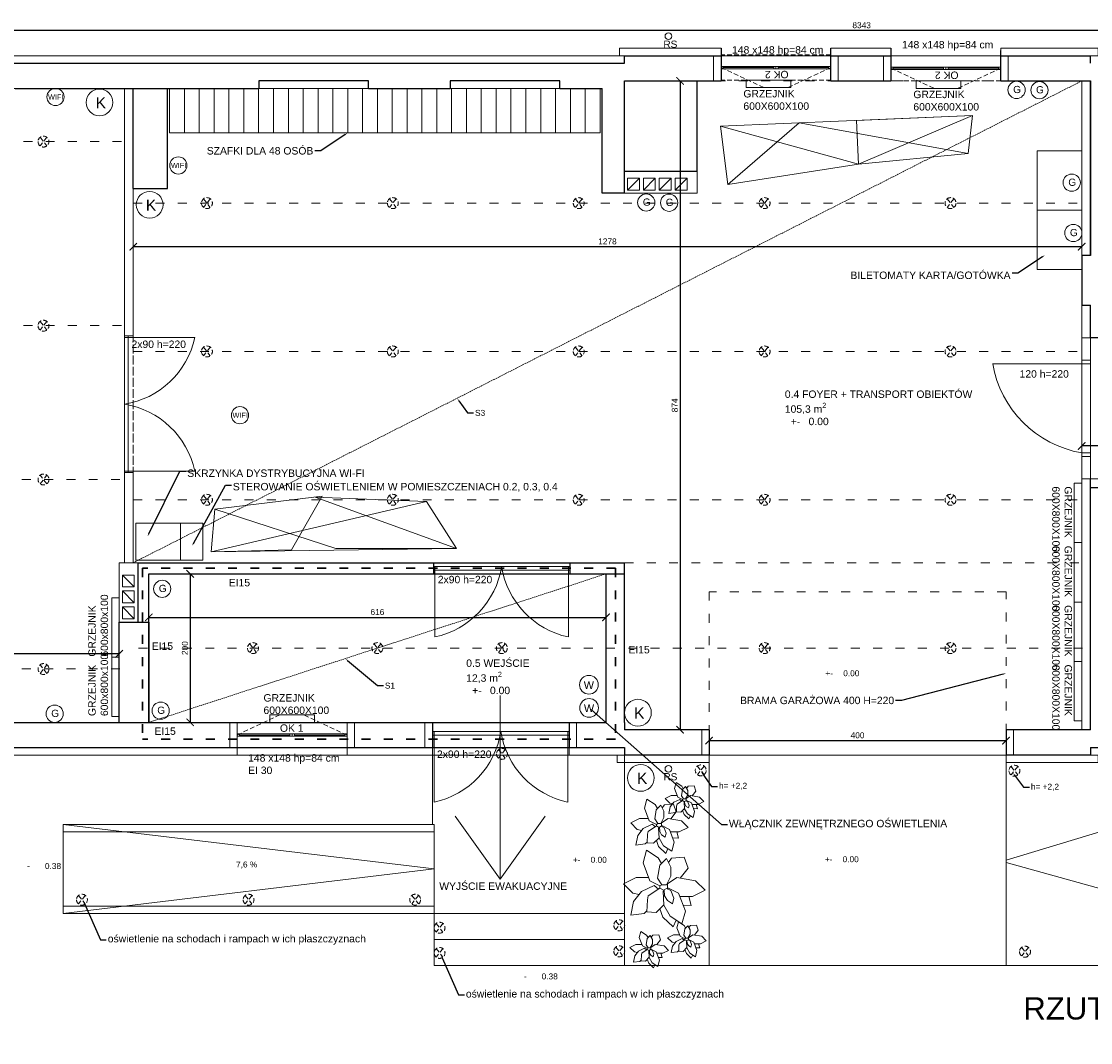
# Model space of a CAD drawing. Header units: centimetres. Extents: x -2458 to 12284, y -19336 to 2224.
# Tile 5 of 20: x 3578 to 5019, y -10316 to -8940. Entities that reach past the tile are written whole.
import ezdxf
from ezdxf import colors
from ezdxf.entities.mleader import LeaderData, LeaderLine
from ezdxf.math import Vec2, Vec3

# ---------------------------------------------------------------- set-up
doc = ezdxf.new("R2010")
doc.units = ezdxf.units.CM
doc.linetypes.add('DASHED2', pattern=[9.525, 6.35, -3.175])
doc.linetypes.add('GCAD_ISO03W100', pattern=[30, 12, -18])
for name, color, linetype, lineweight in [('100_KONSTRUKCYNE', 10, 'Continuous', 25), ('200_DZIAŁOWE', 50, 'Continuous', 15), ('300_DRZWI NOWE', 60, 'Continuous', 5), ('400_OKNA ISTNIEJĄCE', 130, 'Continuous', 5), ('401_OKNA NOWE', 150, 'Continuous', 5), ('500_WIDOK', 220, 'Continuous', 5), ('600_POWIERZCHNIE', 11, 'Continuous', 9), ('800_WYMIARY', 210, 'Continuous', 9), ('900_SUFITY PODWIESZONE', 40, 'Continuous', 9), ('901_LAMPY', 51, 'Continuous', 5), ('902_PPOZ', 121, 'Continuous', 30)]:
    doc.layers.add(name, color=color, linetype=linetype, lineweight=lineweight)
doc.styles.get("Standard").update_dxf_attribs({"font": 'arial.ttf'})
doc.dimstyles.new('Kasia', dxfattribs={"dimtxt": 8, "dimasz": 10, "dimexe": 1.25, "dimexo": 0.625, "dimgap": 3, "dimtad": 1, "dimtxsty": 'Standard', "dimblk": 'ARCHTICK', "dimcen": 2.5, "dimse1": 1, "dimse2": 1, "dimadec": 0, "dimazin": 0, "dimtfac": 1, "dimtmove": 0, "dimatfit": 3, "dimldrblk": 'ARCHTICK', "dimfxl": 1, "dimarcsym": 1})

# ---------------------------------------------------------------- blocks, each defined once
blk = doc.blocks.new('OKNO 148')
at = {"layer": '400_OKNA ISTNIEJĄCE', "linetype": 'DASHED2'}
for p, q in [((2587.8, 819.4), (2647.5, 847.4)), ((2587.8, 836.4), (2735.8, 836.4)), ((2587.8, 836.4), (2587.8, 802.4)), ((2735.8, 819.4), (2676, 847.4)), ((2735.8, 836.4), (2735.8, 802.4)), ((2587.8, 802.4), (2735.8, 802.4))]:
    blk.add_line(p, q, dxfattribs=at)
at = {"layer": '400_OKNA ISTNIEJĄCE'}
for p, q in [((2735.8, 820.9), (2587.8, 820.9)), ((2587.8, 817.9), (2735.8, 817.9)), ((2587.8, 817.9), (2587.8, 814.9)), ((2590.8, 820.9), (2590.8, 817.9)), ((2590.8, 819.4), (2658.8, 819.4)), ((2658.8, 820.9), (2658.8, 817.9)), ((2661.8, 820.9), (2661.8, 817.9)), ((2664.8, 820.9), (2664.8, 817.9)), ((2664.8, 819.4), (2732.8, 819.4)), ((2732.8, 820.9), (2732.8, 817.9)), ((2735.8, 814.9), (2735.8, 817.9))]:
    blk.add_line(p, q, dxfattribs=at)
at = {"layer": '400_OKNA ISTNIEJĄCE', "insert": (2645.4, 833.7), "char_height": 10, "width": 232.929, "attachment_point": 1}
blk.add_mtext('OK 1', dxfattribs=at)
blk = doc.blocks.new('wyjście ewakuacyjne')
at = {"layer": '200_DZIAŁOWE'}
for q in [(3304.9, -10231.2), (3426.1, -10231.2)]:
    blk.add_line((3365.5, -10316.1), q, dxfattribs=at)
blk.add_lwpolyline([(3365.5, -10068.8), (3365.5, -10316.1), (3365.5, -10316.1)], dxfattribs=at)
at = {"layer": '200_DZIAŁOWE', "insert": (3283.5, -10320.6), "char_height": 10, "width": 232.929, "attachment_point": 1}
blk.add_mtext('WYJŚCIE EWAKUACYJNE', dxfattribs=at)
blk = doc.blocks.new('szafka 10')
at = {"layer": '500_WIDOK'}
for p, q in [((3794.8, -9030.4), (3794.8, -9090.4)), ((3814.8, -9030.4), (3814.8, -9090.4)), ((3834.8, -9030.4), (3834.8, -9090.4)), ((3854.8, -9030.4), (3854.8, -9090.4)), ((3874.8, -9030.4), (3874.8, -9090.4))]:
    blk.add_line(p, q, dxfattribs=at)
blk.add_lwpolyline([(3774.8, -9030.4), (3774.8, -9090.4), (3894.8, -9090.4), (3894.8, -9030.4), (3774.8, -9030.4)], dxfattribs=at)
blk = doc.blocks.new('szafka 8')
at = {"layer": '500_WIDOK'}
for p, q in [((4037.9, -9143.2), (3937.9, -9143.2)), ((3937.9, -9143.2), (3937.9, -9203.2)), ((3957.9, -9143.2), (3957.9, -9203.2)), ((3977.9, -9143.2), (3977.9, -9203.2)), ((3997.9, -9143.2), (3997.9, -9203.2)), ((4017.9, -9143.2), (4017.9, -9203.2)), ((4037.9, -9203.2), (4037.9, -9143.2)), ((3937.9, -9203.2), (4037.9, -9203.2))]:
    blk.add_line(p, q, dxfattribs=at)
blk = doc.blocks.new('okno nowe 148')
at = {"layer": '401_OKNA NOWE', "linetype": 'DASHED2'}
for p, q in [((5305.8, -8865.9), (5157.8, -8865.9)), ((5157.8, -8899.9), (5157.8, -8865.9)), ((5305.8, -8899.9), (5305.8, -8865.9)), ((5157.8, -8882.9), (5217.6, -8910.8)), ((5305.8, -8882.9), (5246, -8910.8)), ((5305.8, -8899.9), (5157.8, -8899.9))]:
    blk.add_line(p, q, dxfattribs=at)
at = {"layer": '401_OKNA NOWE'}
for p, q in [((5157.8, -8878.4), (5157.8, -8881.4)), ((5305.8, -8881.4), (5157.8, -8881.4)), ((5157.8, -8884.4), (5305.8, -8884.4)), ((5160.8, -8884.4), (5160.8, -8881.4)), ((5228.8, -8882.9), (5160.8, -8882.9)), ((5228.8, -8884.4), (5228.8, -8881.4)), ((5231.8, -8884.4), (5231.8, -8881.4)), ((5234.8, -8884.4), (5234.8, -8881.4)), ((5302.8, -8882.9), (5234.8, -8882.9)), ((5302.8, -8884.4), (5302.8, -8881.4)), ((5305.8, -8881.4), (5305.8, -8878.4))]:
    blk.add_line(p, q, dxfattribs=at)
at = {"layer": '401_OKNA NOWE', "insert": (5248.8, -8887.1), "char_height": 10, "width": 232.929, "attachment_point": 7, "rotation": 180}
blk.add_mtext('OK 2', dxfattribs=at)
blk = doc.blocks.new('_ArchTick')
at = {"color": 0, "linetype": 'ByBlock', "transparency": 16777216, "const_width": 0.15}
blk.add_lwpolyline([(-0.5, -0.5), (0.5, 0.5)], dxfattribs=at)
blk = doc.blocks.new('*D60')
at = {"layer": '800_WYMIARY', "color": 0, "lineweight": -2}
blk.add_line((6351.8, -9512.1), (5006.8, -9512.1), dxfattribs=at)
at = {"layer": '800_WYMIARY', "color": 0, "lineweight": -2, "xscale": 10, "yscale": 10, "zscale": 10, "rotation": 180}
blk.add_blockref('_ArchTick', (5006.8, -9512.1), dxfattribs=at)
at = {"layer": '800_WYMIARY', "color": 0, "lineweight": -2, "xscale": 10, "yscale": 10, "zscale": 10}
blk.add_blockref('_ArchTick', (6351.8, -9512.1), dxfattribs=at)
at = {"layer": '800_WYMIARY', "color": 0, "insert": (5679.3, -9505), "char_height": 8, "attachment_point": 5}
blk.add_mtext('1345', dxfattribs=at)
blk = doc.blocks.new('*D62')
at = {"layer": '800_WYMIARY', "color": 0, "lineweight": -2}
blk.add_line((3805.5, -9684.4), (3805.5, -9884.4), dxfattribs=at)
at = {"layer": '800_WYMIARY', "color": 0, "lineweight": -2, "xscale": 10, "yscale": 10, "zscale": 10}
for p, rotation in [((3805.5, -9684.4), 90), ((3805.5, -9884.4), 270)]:
    blk.add_blockref('_ArchTick', p, dxfattribs=dict(at, rotation=rotation))
at = {"layer": '800_WYMIARY', "color": 0, "insert": (3798.4, -9784.4), "char_height": 8, "attachment_point": 5, "rotation": 90}
blk.add_mtext('200', dxfattribs=at)
blk = doc.blocks.new('kamera')
at = {"layer": '500_WIDOK'}
blk.add_circle((8055.2, -9517.4), 18, dxfattribs=at)
at = {"layer": '500_WIDOK', "insert": (8050, -9510.4), "char_height": 15, "width": 232.929, "attachment_point": 1}
blk.add_mtext('K', dxfattribs=at)
blk = doc.blocks.new('drzwi 180')
at = {"layer": '300_DRZWI NOWE'}
for p, q in [((1455.4, -9081.9), (1455.4, -9176.9)), ((1635.4, -9081.9), (1635.4, -9176.9))]:
    blk.add_line(p, q, dxfattribs=at)
blk.add_lwpolyline([(1637.4, -9171.9), (1453.4, -9171.9), (1453.4, -9176.9), (1455.4, -9176.9), (1455.4, -9171.9), (1455.4, -9176.9), (1637.4, -9176.9), (1637.4, -9171.9), (1635.4, -9171.9), (1635.4, -9176.9)], dxfattribs=at)
for centre, start, end in [((1431.1, -9195), 9.0136, 77.8901), ((1659.6, -9195), 102.1099, 170.9864)]:
    blk.add_arc(centre, 115.7, start, end, dxfattribs=at)
blk = doc.blocks.new('k1')
at = {"layer": '200_DZIAŁOWE'}
blk.add_line((7814.8, -9228.4), (7830.8, -9244.4), dxfattribs=at)
blk.add_lwpolyline([(7814.8, -9228.4), (7814.8, -9244.4), (7830.8, -9244.4), (7830.8, -9228.4), (7814.8, -9228.4)], dxfattribs=at)
blk = doc.blocks.new('grzejnik 600x600x100')
at = {"layer": '500_WIDOK'}
blk.add_lwpolyline([(5341.8, -9108), (5341.8, -9118), (5401.8, -9118), (5401.8, -9108), (5341.8, -9108)], dxfattribs=at)
at = {"layer": '500_WIDOK', "insert": (5333.2, -9080), "char_height": 10, "width": 42.029, "attachment_point": 1}
blk.add_mtext('GRZEJNIK 600X600X100', dxfattribs=at)
blk = doc.blocks.new('gniazdo')
at = {"layer": '500_WIDOK'}
blk.add_circle((8039.5, -9399.9), 11.6, dxfattribs=at)
at = {"layer": '500_WIDOK', "insert": (8034.9, -9394.5), "char_height": 9.69, "width": 150.523, "attachment_point": 1}
blk.add_mtext('G', dxfattribs=at)
blk = doc.blocks.new('oświetlenie')
at = {"layer": '901_LAMPY', "linetype": 'DASHED2'}
for p, q in [((8105, -9394.1), (8096, -9405.7)), ((8096, -9394.1), (8105, -9405.7))]:
    blk.add_line(p, q, dxfattribs=at)
blk.add_circle((8100.5, -9399.9), 7.36, dxfattribs=at)
blk = doc.blocks.new('*D336')
at = {"layer": '800_WYMIARY', "color": 0, "lineweight": -2}
blk.add_line((3749.8, -9743), (4365.8, -9743), dxfattribs=at)
at = {"layer": '800_WYMIARY', "color": 0, "lineweight": -2, "xscale": 10, "yscale": 10, "zscale": 10, "rotation": 180}
blk.add_blockref('_ArchTick', (3749.8, -9743), dxfattribs=at)
at = {"layer": '800_WYMIARY', "color": 0, "lineweight": -2, "xscale": 10, "yscale": 10, "zscale": 10}
blk.add_blockref('_ArchTick', (4365.8, -9743), dxfattribs=at)
at = {"layer": '800_WYMIARY', "color": 0, "insert": (4057.8, -9735.9), "char_height": 8, "attachment_point": 5}
blk.add_mtext('616', dxfattribs=at)
blk = doc.blocks.new('*D387')
at = {"layer": '800_WYMIARY', "color": 0, "lineweight": -2}
blk.add_line((8881.8, -8952.5), (538.8, -8952.5), dxfattribs=at)
at = {"layer": '800_WYMIARY', "color": 0, "lineweight": -2, "xscale": 10, "yscale": 10, "zscale": 10, "rotation": 180}
blk.add_blockref('_ArchTick', (538.8, -8952.5), dxfattribs=at)
at = {"layer": '800_WYMIARY', "color": 0, "lineweight": -2, "xscale": 10, "yscale": 10, "zscale": 10}
blk.add_blockref('_ArchTick', (8881.8, -8952.5), dxfattribs=at)
at = {"layer": '800_WYMIARY', "color": 0, "insert": (4710.3, -8945.4), "char_height": 8, "attachment_point": 5}
blk.add_mtext('8343', dxfattribs=at)
blk = doc.blocks.new('*D395')
at = {"layer": '800_WYMIARY', "color": 0, "lineweight": -2}
blk.add_line((5006.8, -9243.7), (3728.8, -9243.7), dxfattribs=at)
at = {"layer": '800_WYMIARY', "color": 0, "lineweight": -2, "xscale": 10, "yscale": 10, "zscale": 10, "rotation": 180}
blk.add_blockref('_ArchTick', (3728.8, -9243.7), dxfattribs=at)
at = {"layer": '800_WYMIARY', "color": 0, "lineweight": -2, "xscale": 10, "yscale": 10, "zscale": 10}
blk.add_blockref('_ArchTick', (5006.8, -9243.7), dxfattribs=at)
at = {"layer": '800_WYMIARY', "color": 0, "insert": (4367.8, -9236.6), "char_height": 8, "attachment_point": 5}
blk.add_mtext('1278', dxfattribs=at)
blk = doc.blocks.new('*D399')
at = {"layer": '800_WYMIARY', "color": 0, "lineweight": -2}
blk.add_line((3709.8, -9792), (2484.8, -9792), dxfattribs=at)
at = {"layer": '800_WYMIARY', "color": 0, "lineweight": -2, "xscale": 10, "yscale": 10, "zscale": 10, "rotation": 180}
blk.add_blockref('_ArchTick', (2484.8, -9792), dxfattribs=at)
at = {"layer": '800_WYMIARY', "color": 0, "lineweight": -2, "xscale": 10, "yscale": 10, "zscale": 10}
blk.add_blockref('_ArchTick', (3709.8, -9792), dxfattribs=at)
at = {"layer": '800_WYMIARY', "color": 0, "insert": (3097.3, -9784.9), "char_height": 8, "attachment_point": 5}
blk.add_mtext('1225', dxfattribs=at)
blk = doc.blocks.new('RS')
at = {"layer": '500_WIDOK'}
blk.add_circle((554.4, -9936.9), 4.5, dxfattribs=at)
at = {"layer": '500_WIDOK', "insert": (547.7, -9942.8), "char_height": 9.69, "width": 150.523, "attachment_point": 1}
blk.add_mtext('RS', dxfattribs=at)
blk = doc.blocks.new('RURY S')
at = {"layer": '200_DZIAŁOWE'}
blk.add_blockref('RS', (3895.5, -10), dxfattribs=at)
blk = doc.blocks.new('grzejnik 600x600x100 2')
at = {"layer": '500_WIDOK'}
blk.add_lwpolyline([(8062.5, -8915.4), (8062.5, -8925.4), (8122.5, -8925.4), (8122.5, -8915.4), (8062.5, -8915.4)], dxfattribs=at)
at = {"layer": '500_WIDOK', "insert": (8058.6, -8928.6), "char_height": 10, "width": 42.029, "attachment_point": 1}
blk.add_mtext('GRZEJNIK 600X600X100', dxfattribs=at)
blk = doc.blocks.new('*D555')
at = {"layer": '800_WYMIARY', "color": 0, "lineweight": -2}
blk.add_line((4465.7, -9020.4), (4465.7, -9894.4), dxfattribs=at)
at = {"layer": '800_WYMIARY', "color": 0, "lineweight": -2, "xscale": 10, "yscale": 10, "zscale": 10}
for p, rotation in [((4465.7, -9020.4), 90), ((4465.7, -9894.4), 270)]:
    blk.add_blockref('_ArchTick', p, dxfattribs=dict(at, rotation=rotation))
at = {"layer": '800_WYMIARY', "color": 0, "insert": (4458.6, -9457.4), "char_height": 8, "attachment_point": 5, "rotation": 90}
blk.add_mtext('874', dxfattribs=at)
blk = doc.blocks.new('*D556')
at = {"layer": '800_WYMIARY', "color": 0, "lineweight": -2}
blk.add_line((4504.8, -9909), (4904.8, -9909), dxfattribs=at)
at = {"layer": '800_WYMIARY', "color": 0, "lineweight": -2, "xscale": 10, "yscale": 10, "zscale": 10, "rotation": 180}
blk.add_blockref('_ArchTick', (4504.8, -9909), dxfattribs=at)
at = {"layer": '800_WYMIARY', "color": 0, "lineweight": -2, "xscale": 10, "yscale": 10, "zscale": 10}
blk.add_blockref('_ArchTick', (4904.8, -9909), dxfattribs=at)
at = {"layer": '800_WYMIARY', "color": 0, "insert": (4704.8, -9901.9), "char_height": 8, "attachment_point": 5}
blk.add_mtext('400', dxfattribs=at)
blk = doc.blocks.new('grzejnik 600x800x100 2')
at = {"layer": '500_WIDOK'}
blk.add_lwpolyline([(4844.7, -9504.3), (4844.7, -9514.3), (4924.7, -9514.3), (4924.7, -9504.3), (4844.7, -9504.3)], dxfattribs=at)
at = {"layer": '500_WIDOK', "insert": (4848.9, -9517.4), "char_height": 10, "width": 42.029, "attachment_point": 1}
blk.add_mtext('GRZEJNIK 600X800X100', dxfattribs=at)
blk = doc.blocks.new('plant')
at = {"linetype": 'Continuous'}
for p, q in [((4411, -9983.49), (4413.2, -9975.28)), ((4413.2, -9975.28), (4420.68, -9980.22)), ((4420.68, -9980.22), (4422.71, -9983.73)), ((4421.61, -9984.82), (4425.82, -9980.62)), ((4425.82, -9980.62), (4428.62, -9986.23)), ((4427.11, -9983.21), (4429.05, -9980.34)), ((4429.05, -9980.34), (4437.13, -9979.86)), ((4437.13, -9979.86), (4439.71, -9986.84)), ((4415.28, -9994.91), (4411, -9983.49)), ((4420.21, -9993.24), (4421.61, -9984.82)), ((4428.62, -9986.23), (4428.62, -9991.84)), ((4439.71, -9986.84), (4434.71, -9993.17)), ((4398.44, -9996.84), (4406.46, -9992.83)), ((4406.46, -9992.83), (4414.47, -9992.83)), ((4414.47, -9992.83), (4414.51, -9992.85)), ((4423.01, -9997.45), (4420.21, -9993.24)), ((4428.62, -9991.84), (4425.82, -9997.45)), ((4426.5, -9996.84), (4432.51, -9992.83)), ((4432.51, -9992.83), (4444.53, -9994.83)), ((4434.71, -9993.17), (4434.67, -9993.19)), ((4404.45, -10002.85), (4398.44, -9996.84)), ((4409.88, -10001.8), (4417.98, -9997.98)), ((4414.28, -10004.51), (4421.75, -9999.57)), ((4421.75, -9998.11), (4415.28, -9994.91)), ((4417.98, -9997.98), (4420.81, -10000.2)), ((4422.98, -9997.4), (4421.75, -9998.11)), ((4421.75, -9998.11), (4421.75, -9999.57)), ((4421.75, -9999.57), (4424.49, -10001.15)), ((4425.82, -9997.45), (4423.01, -9997.45)), ((4423.76, -10001.58), (4424.55, -10001.12)), ((4424.52, -10000.64), (4426.01, -9999.78)), ((4424.75, -10004.48), (4424.52, -10000.64)), ((4426.01, -9999.78), (4428.79, -10001.16)), ((4426.47, -10000.01), (4427.23, -9999.57)), ((4426.5, -10000), (4426.5, -9996.84)), ((4427.23, -9999.57), (4433.7, -10002.78)), ((4450.54, -10000.84), (4442.52, -10004.85)), ((4444.53, -9994.83), (4450.54, -10000.84)), ((4408.52, -10003.53), (4404.45, -10002.85)), ((4404.93, -10008.1), (4409.88, -10001.8)), ((4413.4, -10014.75), (4413.74, -10007.05)), ((4413.74, -10007.05), (4414.28, -10004.51)), ((4424.3, -10010.52), (4423.76, -10001.58)), ((4426.47, -10007.46), (4424.75, -10004.48)), ((4429.68, -10009.57), (4426.47, -10007.46)), ((4428.79, -10001.16), (4430.62, -10006.05)), ((4430.62, -10006.05), (4429.68, -10009.57)), ((4433.7, -10002.78), (4437.98, -10014.19)), ((4434.51, -10004.85), (4434.48, -10004.84)), ((4442.52, -10004.85), (4434.51, -10004.85)), ((4440.13, -10004.85), (4441.69, -10010.65)), ((4403.12, -10016.88), (4404.93, -10008.1)), ((4413.42, -10014.17), (4411.56, -10015.87)), ((4419.25, -10015.23), (4413.4, -10014.75)), ((4424.28, -10010.2), (4419.25, -10015.23)), ((4423.68, -10018.18), (4421.74, -10012.74)), ((4428.3, -10017.46), (4424.3, -10010.52)), ((4437.98, -10014.19), (4435.78, -10022.4)), ((4441.69, -10010.65), (4436.54, -10010.35)), ((4411.56, -10015.87), (4403.12, -10016.88)), ((4430.15, -10024.38), (4423.68, -10018.18)), ((4435.78, -10022.4), (4428.3, -10017.46)), ((4432.21, -10020.04), (4430.15, -10024.38))]:
    blk.add_line(p, q, dxfattribs=at)
blk = doc.blocks.new('włącznik')
at = {"layer": '500_WIDOK'}
blk.add_circle((7992.9, -9401), 12.6, dxfattribs=at)
at = {"layer": '500_WIDOK', "insert": (7985.9, -9396.2), "char_height": 10.5, "width": 163.633, "attachment_point": 1}
blk.add_mtext('W', dxfattribs=at)
blk = doc.blocks.new('120')
at = {"layer": '300_DRZWI NOWE'}
for p, q in [((9109.9, -9272.3), (9109.9, -9152.3)), ((8984.9, -9272.3), (8984.9, -9284.3)), ((8989.9, -9272.3), (8989.9, -9284.3)), ((9109.9, -9272.3), (9109.9, -9284.3)), ((9114.9, -9272.3), (9114.9, -9284.3))]:
    blk.add_line(p, q, dxfattribs=at)
for points in [[(8984.9, -9272.3), (9114.9, -9272.3)], [(8984.9, -9284.3), (9114.9, -9284.3)]]:
    blk.add_lwpolyline(points, dxfattribs=at)
blk.add_arc((9135, -9297.5), 147.3, 99.828, 170.172, dxfattribs=at)
blk = doc.blocks.new('wifi')
at = {"layer": '500_WIDOK'}
blk.add_circle((3872.6, -9470.7), 11.6, dxfattribs=at)
at = {"layer": '500_WIDOK', "insert": (3862.6, -9467.2), "char_height": 7, "width": 150.523, "attachment_point": 1}
blk.add_mtext('WIFI', dxfattribs=at)
blk = doc.blocks.new('grzejnik 600x800x100 mirror')
at = {"layer": '500_WIDOK'}
blk.add_lwpolyline([(3614.6, -9775.3), (3624.6, -9775.3), (3624.6, -9695.3), (3614.6, -9695.3), (3614.6, -9775.3)], dxfattribs=at)
at = {"layer": '500_WIDOK', "insert": (3583, -9774.6), "char_height": 10, "width": 131.577, "attachment_point": 1, "rotation": 90}
blk.add_mtext('GRZEJNIK 600x800x100', dxfattribs=at)
blk = doc.blocks.new('RS POLNOC')
at = {"layer": '200_DZIAŁOWE'}
blk.add_blockref('RS', (3022.9, 3773.7), dxfattribs=at)

msp = doc.modelspace()

# ---------------------------------------------------------------- linework, layer by layer
at = {"layer": '100_KONSTRUKCYNE'}
for p, q in [((4390.847, -8996.404), (4390.847, -8986.404)), ((4390.847, -8986.404), (4520.847, -8986.404)), ((4520.847, -8976.404), (4520.847, -9020.404)), ((4668.847, -9020.404), (4668.847, -8976.404)), ((4668.847, -8986.404), (4749.847, -8986.404)), ((4749.847, -8976.404), (4749.847, -9020.404)), ((4897.847, -9020.404), (4897.847, -8979.404)), ((4897.847, -8986.404), (5018.847, -8986.404)), ((5018.847, -8996.404), (5018.847, -8986.404)), ((548.847, -8996.404), (4390.847, -8996.404)), ((3569.847, -9030.404), (3897.847, -9030.404)), ((3728.847, -9165.404), (3728.847, -9030.404)), ((3774.847, -9165.404), (3774.847, -9030.404)), ((4045.847, -9020.404), (3897.847, -9020.404)), ((3897.847, -9020.404), (3897.847, -9030.404)), ((4045.847, -9030.404), (4045.847, -9020.404)), ((4045.847, -9030.404), (4155.847, -9030.404)), ((4303.847, -9020.404), (4155.847, -9020.404)), ((4155.847, -9020.404), (4155.847, -9030.404)), ((4303.847, -9030.404), (4303.847, -9020.404)), ((4303.847, -9030.404), (4360.847, -9030.404)), ((4360.847, -9171.404), (4360.847, -9030.404)), ((4390.847, -9030.404), (4390.847, -9020.404)), ((4390.847, -9020.404), (4520.847, -9020.404)), ((4390.847, -9171.404), (4390.847, -9030.404)), ((4488.847, -9142.404), (4488.847, -9020.404)), ((4668.847, -9020.404), (4749.847, -9020.404)), ((4897.847, -9020.404), (5018.847, -9020.404)), ((5018.847, -9255.404), (5018.847, -9020.404)), ((5018.847, -9020.404), (5018.847, -9255.404)), ((4488.847, -9142.404), (4390.847, -9142.404)), ((3728.847, -9165.404), (3774.847, -9165.404)), ((4390.847, -9171.404), (4360.847, -9171.404)), ((5018.847, -9255.404), (5006.847, -9255.404)), ((5006.847, -9255.404), (5006.847, -9322.404)), ((5006.847, -9322.404), (5018.847, -9322.404)), ((5018.847, -9366.404), (5018.847, -9322.404)), ((5048.847, -9366.404), (5018.847, -9366.404)), ((5018.847, -9894.404), (5018.847, -9556.404)), ((5048.847, -9568.404), (5018.847, -9568.404)), ((3734.847, -9669.404), (3734.847, -9749.404)), ((3734.847, -9669.404), (4390.847, -9669.404)), ((4133.198, -9669.404), (4133.198, -9684.404)), ((4317.198, -9669.404), (4317.198, -9684.404)), ((4390.847, -9884.404), (4390.847, -9669.404)), ((3749.847, -9749.404), (3749.847, -9684.404)), ((3749.847, -9884.404), (3749.847, -9684.404)), ((3749.847, -9684.404), (4390.847, -9684.404)), ((4365.847, -9884.404), (4365.847, -9684.404)), ((3709.847, -9884.404), (3709.847, -9749.404)), ((3709.847, -9749.404), (3749.847, -9749.404)), ((3749.847, -9749.404), (3749.847, -9884.404)), ((582.847, -9884.404), (4365.847, -9884.404)), ((4132.198, -9884.404), (4132.198, -9918.404)), ((4316.198, -9884.404), (4316.198, -9918.404)), ((4390.847, -9884.404), (4390.847, -9894.404)), ((4504.847, -9894.404), (4390.847, -9894.404)), ((4504.847, -9894.404), (4504.847, -9928.404)), ((5018.847, -9894.404), (4904.847, -9894.404)), ((4904.847, -9894.404), (4904.847, -9928.404)), ((548.847, -9918.404), (4390.847, -9918.404)), ((4390.847, -9918.404), (4390.847, -9928.404)), ((5018.847, -9918.404), (8871.847, -9918.404)), ((5018.847, -9918.404), (5018.847, -9928.404)), ((4504.847, -9928.404), (4390.847, -9928.404)), ((5018.847, -9928.404), (4904.847, -9928.404))]:
    msp.add_line(p, q, dxfattribs=at)
at = {"layer": '200_DZIAŁOWE'}
for p, q in [((538.847, -8986.404), (4383.847, -8986.404)), ((4383.847, -8986.404), (4383.847, -8976.404)), ((4383.847, -8976.404), (4520.847, -8976.404)), ((4510.847, -8986.404), (4510.847, -9020.404)), ((4520.847, -9020.404), (4520.847, -8976.404)), ((4668.847, -8976.404), (4749.847, -8976.404)), ((4678.847, -8986.404), (4678.847, -9020.404)), ((4739.847, -8986.404), (4739.847, -9020.404)), ((4897.847, -8976.404), (5018.847, -8976.404)), ((3716.847, -9669.404), (3716.827, -9031.315)), ((4510.847, -9020.404), (4520.847, -9020.404)), ((5006.847, -9255.404), (5006.847, -9020.404)), ((4488.847, -9142.404), (4488.847, -9171.404)), ((3728.847, -9165.404), (3728.847, -9363.864)), ((4390.847, -9171.404), (4488.847, -9171.404)), ((5006.847, -9322.404), (5006.847, -9366.404)), ((3716.837, -9363.864), (3728.847, -9363.864)), ((5018.847, -9366.404), (5006.847, -9366.404)), ((5006.847, -9366.404), (5006.847, -9556.404)), ((5018.847, -9366.404), (5018.847, -9556.404)), ((5018.847, -9366.404), (5018.847, -9556.404)), ((3716.843, -9547.865), (3728.847, -9547.864)), ((3728.847, -9547.864), (3728.847, -9669.404)), ((5006.847, -9556.404), (5006.847, -9894.404)), ((6351.847, -9556.404), (5006.847, -9556.404)), ((3734.847, -9669.404), (3709.847, -9669.404)), ((3709.847, -9749.404), (3709.847, -9669.404)), ((5404.847, -9918.404), (4904.847, -10070.154)), ((4131.847, -9928.404), (4131.847, -10021.904)), ((4390.847, -9928.404), (4390.847, -10141.904)), ((4504.847, -9928.404), (4504.847, -10211.904)), ((4504.847, -9928.404), (4904.847, -9928.404)), ((4904.847, -9928.404), (4904.847, -10211.904)), ((4134.198, -10021.904), (3634.198, -10021.904)), ((3634.198, -10141.904), (3634.198, -10021.904)), ((3634.198, -10021.904), (4134.198, -10081.904)), ((4134.198, -10021.904), (4134.198, -10141.904)), ((4134.198, -10081.904), (3634.198, -10141.904)), ((4904.847, -10072.981), (5404.847, -10211.904)), ((4134.198, -10141.904), (3634.198, -10141.904)), ((4134.198, -10141.904), (4390.847, -10141.904)), ((4390.847, -10211.904), (4504.971, -10211.904)), ((4504.971, -10211.904), (5404.847, -10211.904))]:
    msp.add_line(p, q, dxfattribs=at)
for points in [[(4668.847, -8976.404), (4668.847, -9019.465)], [(4678.847, -8986.404), (4678.847, -9020.404), (4668.847, -9020.404), (4668.847, -8976.404), (4749.847, -8976.404), (4749.847, -9020.404), (4739.847, -9020.404), (4739.847, -8986.404)], [(4749.847, -8976.404), (4749.847, -9020.404)], [(4907.847, -8986.404), (4907.847, -9020.404), (4897.847, -9020.404), (4897.847, -8976.404), (5018.847, -8976.404), (5028.847, -8976.404), (5028.847, -8986.404), (5106.847, -8986.404), (5106.847, -9030.404), (5096.847, -9030.404), (5096.847, -8996.404)], [(3557.847, -9918.404), (3557.847, -9884.404), (3547.847, -9884.404), (3547.847, -9918.404), (3547.847, -9918.404), (3547.847, -9928.404), (3868.847, -9928.404), (3868.847, -9884.404), (3858.847, -9884.404), (3858.847, -9918.404)], [(4026.847, -9918.404), (4026.847, -9884.404), (4016.847, -9884.404), (4016.847, -9918.404), (4016.847, -9918.404), (4016.847, -9928.404), (4131.847, -9928.404), (4131.847, -9884.404), (4121.847, -9884.404), (4121.847, -9918.404)], [(4326.198, -9918.404), (4326.198, -9884.404), (4316.198, -9884.404), (4316.198, -9918.404), (4316.198, -9928.404), (4380.847, -9928.404), (4380.847, -9928.404), (4380.847, -9938.404), (4504.847, -9938.404), (4504.847, -9894.404), (4494.847, -9894.404), (4494.847, -9928.404)], [(4914.847, -9928.404), (4914.847, -9894.404), (4904.847, -9894.404), (4904.847, -9938.404), (5028.847, -9938.404), (5028.847, -9928.404), (5399.847, -9928.404), (5399.847, -9884.404), (5389.847, -9884.404), (5389.847, -9918.404)], [(4134.198, -10141.904), (4134.198, -10176.904), (4390.847, -10176.904), (4390.847, -10141.904), (4134.198, -10141.904)], [(4134.198, -10176.904), (4134.198, -10211.904), (4390.847, -10211.904), (4390.847, -10176.904), (4134.198, -10176.904)]]:
    msp.add_lwpolyline(points, dxfattribs=at)
at = {"layer": '300_DRZWI NOWE'}
for p, q in [((3897.847, -9030.404), (4045.847, -9030.404)), ((4155.847, -9030.404), (4303.847, -9030.404)), ((4488.847, -9161.404), (4488.847, -9171.404))]:
    msp.add_line(p, q, dxfattribs=at)
at = {"layer": '500_WIDOK'}
for p, q in [((3774.847, -9030.404), (3794.847, -9030.404)), ((3634.198, -10031.904), (4134.198, -10031.904)), ((3634.198, -10131.904), (4134.198, -10131.904))]:
    msp.add_line(p, q, dxfattribs=at)
for points in [[(4520.291, -9081.542), (4529.975, -9160.092), (4705.905, -9132.654), (4853.859, -9118.127), (4859.777, -9067.016), (4520.291, -9081.542), (4705.905, -9132.654), (4703.383, -9073.708), (4859.777, -9067.016), (4705.905, -9132.654), (4529.975, -9160.092), (4626.2, -9077.011), (4853.859, -9118.127)], [(3838.89, -9597.055), (4001.585, -9650.426), (4164.426, -9650.426), (4124.082, -9586.822), (3833.725, -9654.73), (3838.89, -9597.055), (3983.508, -9579.839), (3942.189, -9652.147), (3833.725, -9654.73), (4164.426, -9650.426), (3974.07, -9580.962), (4124.082, -9586.822)]]:
    msp.add_lwpolyline(points, dxfattribs=at)
at = {"layer": '500_WIDOK', "linetype": 'GCAD_ISO03W100'}
msp.add_lwpolyline([(4504.847, -9928.404), (4904.847, -9928.404), (4904.847, -9708.404), (4504.847, -9708.404), (4504.847, -9928.404)], dxfattribs=at)
at = {"layer": '600_POWIERZCHNIE', "linetype": 'GCAD_ISO03W100'}
for points in [[(2509.847, -9030.404), (3728.847, -9030.404), (3728.847, -9669.404), (3709.847, -9669.404), (3709.847, -9884.404), (2484.847, -9884.404), (2484.847, -9547.904), (2484.847, -9547.904), (2485.597, -9363.904), (2509.847, -9363.904), (2509.847, -9030.404)], [(5018.847, -9366.404), (5018.847, -9556.404), (6351.847, -9556.404), (6351.847, -9366.404), (5018.847, -9366.404)]]:
    msp.add_lwpolyline(points, dxfattribs=at)
at = {"layer": '600_POWIERZCHNIE'}
for points in [[(5006.847, -9194.511), (4946.847, -9194.511), (4946.847, -9114.511), (5006.847, -9114.511), (5006.847, -9194.511)], [(5006.847, -9274.511), (4946.847, -9274.511), (4946.847, -9194.511), (5006.847, -9194.511), (5006.847, -9274.511)], [(3749.847, -9684.404), (4365.847, -9684.404), (4365.847, -9884.404), (3749.847, -9884.404), (3749.847, -9684.404)]]:
    msp.add_lwpolyline(points, dxfattribs=at)
at = {"layer": '800_WYMIARY'}
for points in [[(538.847, -8986.404), (538.847, -9928.404), (8881.847, -9928.404), (8881.847, -8986.404), (538.847, -8986.404)], [(3732.369, -9616.075), (3792.369, -9616.075), (3792.369, -9666.075), (3732.369, -9666.075), (3732.369, -9616.075)], [(3792.369, -9616.075), (3822.369, -9616.075), (3822.369, -9666.075), (3792.369, -9666.075), (3792.369, -9616.075)]]:
    msp.add_lwpolyline(points, dxfattribs=at)
at = {"layer": '900_SUFITY PODWIESZONE', "linetype": 'DASHED2', "ltscale": 0.3}
for p, q in [((5006.847, -9020.404), (3728.847, -9669.404)), ((4365.847, -9684.404), (3749.847, -9884.404))]:
    msp.add_line(p, q, dxfattribs=at)
at = {"layer": '900_SUFITY PODWIESZONE', "linetype": 'GCAD_ISO03W100'}
msp.add_lwpolyline([(3774.847, -9030.404), (3774.847, -9165.404), (3728.847, -9165.404), (3728.847, -9669.404), (4390.847, -9669.404), (5006.847, -9669.404), (5006.847, -9020.404), (4488.847, -9020.404), (4488.847, -9171.404), (4360.847, -9171.404), (4360.847, -9030.404), (3774.847, -9030.404)], dxfattribs=at)
at = {"layer": '901_LAMPY', "linetype": 'GCAD_ISO03W100'}
for p, q in [((1210.847, -9102.143), (3716.829, -9102.068)), ((3728.847, -9184.989), (5006.847, -9184.989)), ((1210.847, -9350.039), (3716.829, -9350.039)), ((3728.847, -9384.794), (5006.847, -9384.794)), ((1238.847, -9557.2), (3716.829, -9557.2)), ((3728.847, -9584.599), (5006.847, -9584.599)), ((3735.958, -9784.404), (5013.958, -9784.404)), ((1238.847, -9812.507), (3716.829, -9812.507))]:
    msp.add_line(p, q, dxfattribs=at)
at = {"layer": '902_PPOZ', "linetype": 'GCAD_ISO03W100'}
for points in [[(3741.43, -9676.632), (3741.43, -9676.632), (3741.43, -9906.891)], [(4378.588, -9676.632), (4378.588, -9676.632), (3741.43, -9676.632)], [(4378.588, -9676.632), (4378.588, -9676.632), (4378.588, -9906.891)], [(4378.588, -9906.891), (4378.588, -9906.891), (3741.43, -9906.891)]]:
    msp.add_lwpolyline(points, dxfattribs=at)

# ---------------------------------------------------------------- block references
at = {"layer": '200_DZIAŁOWE'}
for name, p in [('okno nowe 148', (-636.977, -119.554)), ('okno nowe 148', (-407.977, -120.493)), ('kamera', (-4371.83, 468.1)), ('gniazdo', (-3120.426, 367.411)), ('gniazdo', (-3089.598, 367.088)), ('gniazdo', (-3046.105, 242.506)), ('kamera', (-4304.262, 330.208)), ('gniazdo', (-3619.442, 215.76)), ('gniazdo', (-3588.614, 215.438)), ('gniazdo', (-3043.953, 174.717)), ('k1', (-4100.578, -457.597)), ('gniazdo', (-4271.662, -304.623)), ('k1', (-4100.578, -479)), ('k1', (-4100.578, -500.403)), ('włącznik', (-3650.08, -432.734)), ('wyjście ewakuacyjne', (857.655, 220.568)), ('włącznik', (-3649.844, -463.977)), ('kamera', (-3646.344, -353.988)), ('gniazdo', (-4416.609, -472.905)), ('gniazdo', (-4273.712, -468.77)), ('RURY S', (0, 0)), ('kamera', (-3642.514, -441.886))]:
    msp.add_blockref(name, p, dxfattribs=at)
for name, p, rotation in [('k1', (13639.251, -1336.557), 270), ('k1', (13660.653, -1336.557), 270), ('k1', (13682.056, -1336.557), 270), ('k1', (13703.459, -1336.557), 270), ('120', (-4265.47, -18511.256), 90.00000000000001)]:
    msp.add_blockref(name, p, dxfattribs=dict(at, rotation=rotation))
at = {"layer": '300_DRZWI NOWE', "xscale": -1}
for p, rotation in [((12893.714, -11001.233), 270), ((2679.829, -18851.274), 180), ((2678.829, -19073.774), 180)]:
    msp.add_blockref('drzwi 180', p, dxfattribs=dict(at, rotation=rotation))
at = {"layer": '400_OKNA ISTNIEJĄCE'}
msp.add_blockref('OKNO 148', (1281.09, -10720.839), dxfattribs=at)
at = {"layer": '500_WIDOK'}
for name, p in [('RS POLNOC', (872.59, -2796.962)), ('szafka 10', (3, 0)), ('szafka 10', (123, 0)), ('szafka 10', (243, 0)), ('szafka 10', (363, 0)), ('szafka 8', (319.976, 112.825)), ('grzejnik 600x600x100', (-1428.905, -766.416))]:
    msp.add_blockref(name, p, dxfattribs=at)
at = {"layer": '800_WYMIARY'}
for name, p in [('wifi', (-248.535, 428.695)), ('wifi', (-82.972, 336.449)), ('wifi', (0, 0)), ('grzejnik 600x800x100 mirror', (85.232, -21.34)), ('grzejnik 600x800x100 mirror', (85.232, -101.34)), ('plant', (47.292, 9.816)), ('plant', (50.449, -177.676)), ('plant', (-0.264, -190.679))]:
    msp.add_blockref(name, p, dxfattribs=at)
at = {"layer": '800_WYMIARY', "rotation": 270}
for p in [(14511.163, -4717.656), (14511.163, -4797.656), (14511.163, -4877.656), (14511.163, -4957.656)]:
    msp.add_blockref('grzejnik 600x800x100 2', p, dxfattribs=at)
at = {"layer": '800_WYMIARY'}
for p, xscale, yscale, zscale in [((-2141.896, 4846.499), 1.48711342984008, 1.48711342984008, 1.48711342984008), ((-4880.704, 10967.348), 2.107596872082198, 2.107596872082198, 2.107596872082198)]:
    msp.add_blockref('plant', p, dxfattribs=dict(at, xscale=xscale, yscale=yscale, zscale=zscale))
at = {"layer": '901_LAMPY', "xscale": -1}
for p in [(11708.372, 297.751), (11928.565, 214.905), (12179.074, 214.905), (12179.074, 214.905), (12429.583, 214.905), (12680.092, 214.905), (11708.372, 49.779), (11928.565, 15.1), (12179.074, 15.1), (12179.074, 15.1), (12429.583, 15.1), (12680.092, 15.1), (11928.565, -184.705), (12179.074, -184.705), (12179.074, -184.705), (12429.583, -184.705), (12680.092, -184.705), (11990.7, -384.51), (12680.092, -384.51), (12326.065, -526.96), (13016.675, -549.614), (11760.183, -723.377), (11984.698, -723.377), (12242.053, -761.167), (12484.165, -757.939), (12484.165, -792.939), (13030.955, -793.377), (12242.053, -795.062)]:
    msp.add_blockref('oświetlenie', p, dxfattribs=at)
at = {"layer": '901_LAMPY'}
for p in [(-3270.398, 214.905), (-3270.398, 15.1), (-3270.398, -184.705), (-4042.653, -384.51), (-3875.006, -384.51), (-3270.398, -384.51), (-3606.981, -549.19), (-3991.786, -723.377)]:
    msp.add_blockref('oświetlenie', p, dxfattribs=at)
at = {"layer": '901_LAMPY', "rotation": 180}
for p in [(11708.372, -18957.169), (11708.372, -19212.476)]:
    msp.add_blockref('oświetlenie', p, dxfattribs=at)
at = {"layer": '902_PPOZ'}
for p in [(-3507.64, -104.032), (-3278.64, -104.97)]:
    msp.add_blockref('grzejnik 600x600x100 2', p, dxfattribs=at)

# ---------------------------------------------------------------- texts
at = {"layer": '200_DZIAŁOWE', "char_height": 10, "width": 232.9291, "attachment_point": 1}
for insert in [(3857.512, -9691.178), (3753.687, -9776.758), (4396.004, -9781.501), (3757.406, -9891.232)]:
    msp.add_mtext('EI15', dxfattribs=dict(at, insert=insert))
at = {"layer": '600_POWIERZCHNIE', "attachment_point": 1}
for s, insert, char_height, width in [('\\A1;0.4 FOYER + TRANSPORT OBIEKTÓW\\P105,3 m{\\H0.7x;\\S2^ ;}\\P\\pxi-2.4,l3.2,t3.2;+-^I0.00', (4606.776, -9437.332), 10, 308.88117), ('\\A1;0.5 WEJŚCIE\\P12,3 m{\\H0.7x;\\S2^ ;}\\P\\pxi-2.4,l3.2,t3.2;+-^I0.00', (4177.476, -9799.648), 10, 308.88117), ('\\P\\pxi-3,l4,t4;+-^I0.00', (4653.513, -9800.929), 8, 308.88117), ('\\P\\pxi-3,l4,t4;+-^I0.00', (4313.171, -10052.207), 8, 308.88117), ('\\P\\pxi-3,l4,t4;+-^I0.00', (4652.653, -10051.459), 8, 308.88117), ('\\P\\pxi-3,l5,t5;-^I0.38', (3569.814, -10060.604), 8, 308.88117), ('7,6 %', (3867.339, -10071.869), 8, 308.88117), ('\\P\\pxi-3,l5,t5;-^I0.38', (4239.146, -10209.311), 8, 308.88117), ('\\A1;RZUT PARTERU 1:100', (4928.228, -10254.696), 30, 720.20619)]:
    msp.add_mtext(s, dxfattribs=dict(at, insert=insert, char_height=char_height, width=width))
at = {"layer": '800_WYMIARY', "char_height": 10, "width": 232.9291, "attachment_point": 1}
for s, insert in [('148 x148 hp=84 cm', (4535.668, -8973.586)), ('148 x148 hp=84 cm', (4764.668, -8966.586)), ('2x90 h=220 ', (3726.469, -9370.086)), ('120 h=220 ', (4923.11, -9410.06)), ('2x90 h=220 ', (4139.16, -9687.029)), ('148 x148 hp=84 cm\\PEI 30', (3883.618, -9927.271)), ('2x90 h=220 ', (4138.094, -9922.313))]:
    msp.add_mtext(s, dxfattribs=dict(at, insert=insert))

# ---------------------------------------------------------------- dimensions: what is measured, and where the dimension line sits
at = {"layer": '800_WYMIARY'}
for p1, p2, distance, picture, middle in [((8881.847, -8978.247), (538.847, -8978.247), -25.716, '*D387', (4710.347, -8945.444)), ((4488.847, -9020.404), (4488.847, -9894.404), -23.153, '*D555', (4458.609, -9457.404)), ((5006.847, -9281.398), (3728.847, -9281.398), -37.684, '*D395', (4367.847, -9236.629)), ((6351.847, -9549.761), (5006.847, -9549.761), -37.684, '*D60', (5679.347, -9504.99)), ((3749.847, -9684.404), (3749.847, -9884.404), 55.607, '*D62', (3798.37, -9784.404)), ((3749.847, -9684.404), (4365.847, -9684.404), -58.601, '*D336', (4057.847, -9735.92)), ((4504.847, -9708.404), (4904.847, -9708.404), -200.595, '*D556', (4704.847, -9901.914)), ((3709.847, -9884.404), (2484.847, -9884.404), -92.383, '*D399', (3097.347, -9784.936))]:
    dim = msp.add_aligned_dim(p1=p1, p2=p2, distance=distance, dimstyle='Kasia', dxfattribs=at)
    dim.commit()
    dim.dimension.update_dxf_attribs({"geometry": picture, "text_midpoint": middle})

# ---------------------------------------------------------------- leaders
at = {"layer": '500_WIDOK'}
ml = msp.add_multileader_mtext('Standard', dxfattribs=at)
ml.set_content('SZAFKI DLA 48 OSÓB')
ml.set_leader_properties()
ml.build(insert=Vec2(0, 0))
ctx = ml.context
ctx.base_point, ctx.char_height, ctx.plane_origin = Vec3(3827.214, -9114.589), 10, Vec3(3986.949, -9104.411)
ctx.text_align_type = 2
notes = []
notes.append((ctx, [(0, (1, 1, 0), (3981.472, -9114.589), (-1, 0), 8, [(0, [(4017.847, -9090.404)], 0, [])])]))
ctx.mtext.insert, ctx.mtext.alignment, ctx.mtext.flow_direction = Vec3(3971.472, -9109.503), 3, 5
ml = msp.add_multileader_mtext('Standard', dxfattribs=at)
ml.set_content('{\\H2.5x;BILETOMATY KARTA/GOTÓWKA}')
ml.set_leader_properties()
ml.build(insert=Vec2(0, 0))
ctx = ml.context
ctx.base_point, ctx.plane_origin = Vec3(4694.185, -9279.247), Vec3(4926.444, -9269.069)
ctx.text_align_type = 2
notes.append((ctx, [(0, (1, 1, 0), (4920.967, -9279.247), (-1, 0), 8, [(0, [(4957.342, -9255.062)], 0, [])])]))
ctx.mtext.insert, ctx.mtext.alignment, ctx.mtext.flow_direction = Vec3(4910.967, -9277.162), 3, 5
ml = msp.add_multileader_mtext('Standard', dxfattribs=at)
ml.set_content('{\\H2.5x;SKRZYNKA DYSTRYBUCYJNA WI-FI}')
ml.set_leader_properties()
ml.build(insert=Vec2(0, 0))
ctx = ml.context
ctx.base_point, ctx.plane_origin = Vec3(3799.625, -9545.864), Vec3(3717.155, -9647.988)
notes.append((ctx, [(0, (1, 1, 0), (3791.625, -9545.864), (1, 0), 8, [(0, [(3748.053, -9633.981)], 0, [])])]))
ctx.mtext.insert, ctx.mtext.flow_direction = Vec3(3801.625, -9543.779), 5
ml = msp.add_multileader_mtext('Standard', dxfattribs=at)
ml.set_content('{\\H2.5x;STEROWANIE OŚWIETLENIEM W POMIESZCZENIACH 0.2, 0.3, 0.4}')
ml.set_leader_properties()
ml.build(insert=Vec2(0, 0))
ctx = ml.context
ctx.base_point, ctx.plane_origin = Vec3(3861.064, -9564.876), Vec3(3777.111, -9660.854)
notes.append((ctx, [(0, (1, 1, 0), (3853.064, -9564.876), (1, 0), 8, [(0, [(3808.009, -9646.847)], 0, [])])]))
ctx.mtext.insert, ctx.mtext.flow_direction = Vec3(3863.064, -9561.887), 5
ml = msp.add_multileader_mtext('Standard', dxfattribs=at)
ml.set_content('BRAMA GARAŻOWA 400 H=220')
ml.set_leader_properties()
ml.build(insert=Vec2(0, 0))
ctx = ml.context
ctx.base_point, ctx.char_height, ctx.plane_origin = Vec3(4546.146, -9854.945), 10, Vec3(4769.612, -9844.767)
ctx.text_align_type = 2
notes.append((ctx, [(0, (1, 1, 0), (4764.135, -9854.945), (-1, 0), 8, [(0, [(4904.847, -9818.404)], 0, [])])]))
ctx.mtext.insert, ctx.mtext.alignment, ctx.mtext.flow_direction = Vec3(4754.135, -9849.86), 3, 5
at = {"layer": '900_SUFITY PODWIESZONE'}
ml = msp.add_multileader_mtext('Standard', dxfattribs=at)
ml.set_content('S3')
ml.set_leader_properties()
ml.build(insert=Vec2(0, 0))
ctx = ml.context
ctx.base_point, ctx.char_height, ctx.plane_origin = Vec3(4187.396, -9467.577), 8, Vec3(4165.144, -9447.841)
notes.append((ctx, [(0, (1, 1, 0), (4179.396, -9467.577), (1, 0), 8, [(0, [(4165.144, -9447.841)], 0, [])])]))
ctx.mtext.insert, ctx.mtext.flow_direction = Vec3(4189.396, -9463.506), 5
ml = msp.add_multileader_mtext('Standard', dxfattribs=at)
ml.set_content('S1')
ml.set_leader_properties()
ml.build(insert=Vec2(0, 0))
ctx = ml.context
ctx.base_point, ctx.char_height, ctx.plane_origin = Vec3(4065.884, -9834.943), 8, Vec3(4014.47, -9798.487)
notes.append((ctx, [(0, (1, 1, 0), (4057.884, -9834.943), (1, 0), 8, [(0, [(4014.47, -9798.487)], 0, [])])]))
ctx.mtext.insert, ctx.mtext.flow_direction = Vec3(4067.884, -9830.875), 5
ml = msp.add_multileader_mtext('Standard', dxfattribs=at)
ml.set_content('WŁĄCZNIK ZEWNĘTRZNEGO OŚWIETLENIA')
ml.set_leader_properties()
ml.build(insert=Vec2(0, 0))
ctx = ml.context
ctx.base_point, ctx.char_height, ctx.plane_origin = Vec3(4529.436, -10022.147), 10, Vec3(4478.022, -10012.954)
notes.append((ctx, [(0, (1, 1, 0), (4521.436, -10022.147), (1, 0), 8, [(0, [(4343.078, -9864.969)], 0, [])])]))
ctx.mtext.insert, ctx.mtext.flow_direction = Vec3(4531.436, -10015.681), 5
at = {"layer": '901_LAMPY'}
ml = msp.add_multileader_mtext('Standard', dxfattribs=at)
ml.set_content('h= +2,2')
ml.set_leader_properties()
ml.build(insert=Vec2(0, 0))
ctx = ml.context
ctx.base_point, ctx.char_height, ctx.plane_origin = Vec3(4516.155, -9970.596), 8, Vec3(4493.903, -9950.861)
notes.append((ctx, [(0, (1, 1, 0), (4508.155, -9970.596), (1, 0), 8, [(0, [(4493.903, -9950.861)], 0, [])])]))
ctx.mtext.insert, ctx.mtext.flow_direction = Vec3(4518.155, -9965.805), 5
ml = msp.add_multileader_mtext('Standard', dxfattribs=at)
ml.set_content('h= +2,2')
ml.set_leader_properties()
ml.build(insert=Vec2(0, 0))
ctx = ml.context
ctx.base_point, ctx.char_height, ctx.plane_origin = Vec3(4936.38, -9971.911), 8, Vec3(4914.128, -9952.176)
notes.append((ctx, [(0, (1, 1, 0), (4928.38, -9971.911), (1, 0), 8, [(0, [(4914.128, -9952.176)], 0, [])])]))
ctx.mtext.insert, ctx.mtext.flow_direction = Vec3(4938.38, -9967.12), 5
ml = msp.add_multileader_mtext('Standard', dxfattribs=at)
ml.set_content('oświetlenie na schodach i rampach w ich płaszczyznach')
ml.set_leader_properties()
ml.build(insert=Vec2(0, 0))
ctx = ml.context
ctx.base_point, ctx.char_height, ctx.plane_origin = Vec3(3692.486, -10177.244), 10, Vec3(3660.847, -10123.673)
notes.append((ctx, [(0, (1, 1, 0), (3684.486, -10177.244), (1, 0), 8, [(0, [(3660.847, -10123.673)], 0, [])])]))
ctx.mtext.insert, ctx.mtext.flow_direction = Vec3(3694.486, -10170.774), 5
ml = msp.add_multileader_mtext('Standard', dxfattribs=at)
ml.set_content('oświetlenie na schodach i rampach w ich płaszczyznach')
ml.set_leader_properties()
ml.build(insert=Vec2(0, 0))
ctx = ml.context
ctx.base_point, ctx.char_height, ctx.plane_origin = Vec3(4175.037, -10251.523), 10, Vec3(4143.398, -10197.952)
notes.append((ctx, [(0, (1, 1, 0), (4167.037, -10251.523), (1, 0), 8, [(0, [(4143.398, -10197.952)], 0, [])])]))
ctx.mtext.insert, ctx.mtext.flow_direction = Vec3(4177.037, -10245.053), 5
for ctx, leaders in notes:
    for number, flags, end, landing, length, lines in leaders:
        leader = LeaderData()
        leader.index, (leader.has_last_leader_line, leader.has_dogleg_vector, leader.attachment_direction) = number, flags
        leader.last_leader_point, leader.dogleg_vector, leader.dogleg_length = Vec3(end), Vec3(landing), length
        for number, points, colour, breaks in lines:
            line = LeaderLine()
            line.index, line.vertices, line.color, line.breaks = number, Vec3.list(points), colors.encode_raw_color(colour), breaks
            leader.lines.append(line)
        ctx.leaders.append(leader)

doc.saveas('drawing.dxf')
